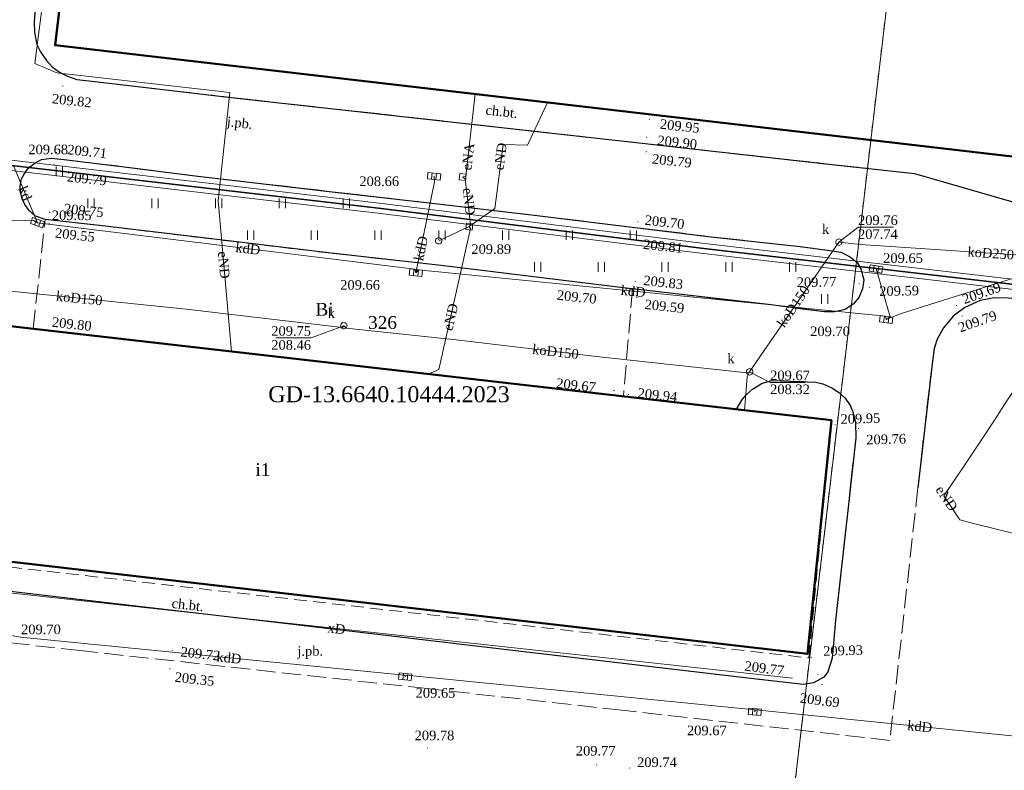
# Model space of a CAD drawing. Extents: x 7414218 to 7427513, y 5544630 to 5555035.
# Tile 19 of 46: x 7419491 to 7419568, y 5549553 to 5549612. Entities that reach past the tile are written whole.
import ezdxf
from ezdxf.enums import TextEntityAlignment as Align

# ---------------------------------------------------------------- set-up
doc = ezdxf.new("R2010")
doc.units = 0
for name, pattern in [('PRZER1-1', [1, 0.5, -0.5]), ('PRZER2-1', [1.5, 1, -0.5]), ('PRZER3-1', [2, 1.5, -0.5])]:
    doc.linetypes.add(name, pattern=pattern)
doc.layers.get('0').update_dxf_attribs({"linetype": 'CONTINUOUS'})
for name, color, linetype, lineweight in [('EGBU', 7, 'CONTINUOUS', 50), ('EGBU_O', 7, 'CONTINUOUS', 50), ('EGDE', 7, 'CONTINUOUS', 18), ('EGDE_O', 7, 'CONTINUOUS', 18), ('GOSRBG_O', 7, 'CONTINUOUS', 18), ('GUPPRZ_O', 7, 'CONTINUOUS', 18), ('OTKC', 7, 'CONTINUOUS', 18), ('OTKC_O', 7, 'CONTINUOUS', 18), ('OTKJ', 7, 'CONTINUOUS', 18), ('OTKJ_O', 7, 'CONTINUOUS', 18), ('OTKK', 7, 'CONTINUOUS', 25), ('OTRS', 7, 'CONTINUOUS', 13), ('OTRS_O', 7, 'CONTINUOUS', 13), ('OTZT', 7, 'CONTINUOUS', 18), ('SULO', 7, 'CONTINUOUS', 35), ('SUNP', 7, 'CONTINUOUS', 18), ('SUNP_O', 7, 'CONTINUOUS', 18), ('SUPK', 7, 'CONTINUOUS', 18)]:
    doc.layers.add(name, color=color, linetype=linetype, lineweight=lineweight)
for name, color, linetype, lineweight, true_color in [('EGUG', 7, 'CONTINUOUS', 18, 0x008000), ('EGUG_O', 7, 'CONTINUOUS', 18, 0x008000), ('SUEP', 1, 'CONTINUOUS', 18, 0xff0000), ('SUEP_O', 1, 'CONTINUOUS', 18, 0xff0000), ('SUKK', 7, 'CONTINUOUS', 18, 0x803300), ('SUKP', 7, 'CONTINUOUS', 18, 0x803300), ('SUKP_O', 7, 'CONTINUOUS', 18, 0x803300), ('SUKS', 7, 'CONTINUOUS', 18, 0x803300), ('SUKS_O', 7, 'CONTINUOUS', 18, 0x803300), ('SUWP', 5, 'CONTINUOUS', 18, 0x0000ff)]:
    doc.layers.add(name, color=color, linetype=linetype, lineweight=lineweight, true_color=true_color)
doc.styles.add('Times New Roman', font='times.ttf')

# ---------------------------------------------------------------- blocks, each defined once
blk = doc.blocks.new('GSPWPS1')
blk.add_hatch(color=0).paths.add_polyline_path([(-0.045, 0), (-0.043467, -0.011647), (-0.038971, -0.0225), (-0.03182, -0.03182), (-0.0225, -0.038971), (-0.011647, -0.043467), (0, -0.045), (0.011647, -0.043467), (0.0225, -0.038971), (0.03182, -0.03182), (0.038971, -0.0225), (0.043467, -0.011647), (0.045, 0), (0.043467, 0.011647), (0.038971, 0.0225), (0.03182, 0.03182), (0.0225, 0.038971), (0.011647, 0.043467), (0, 0.045), (-0.011647, 0.043467), (-0.0225, 0.038971), (-0.03182, 0.03182), (-0.038971, 0.0225), (-0.043467, 0.011647)])
blk = doc.blocks.new('GSSUTR1')
at = {"color": 0}
for points in [[(-0.25666, 0.36165), (-0.25666, -0.38835)], [(0.24334, -0.38835), (0.24334, 0.36165)]]:
    blk.add_lwpolyline(points, dxfattribs=at)
blk = doc.blocks.new('GUPIKP1_1')
at = {"color": 0}
blk.add_lwpolyline([(0, 0.25), (0.064705, 0.241481), (0.125, 0.216506), (0.176777, 0.176777), (0.216506, 0.125), (0.241481, 0.064705), (0.25, 0), (0.241481, -0.064705), (0.216506, -0.125), (0.176777, -0.176777), (0.125, -0.216506), (0.064705, -0.241481), (0, -0.25), (-0.064705, -0.241481), (-0.125, -0.216506), (-0.176777, -0.176777), (-0.216506, -0.125), (-0.241481, -0.064705), (-0.25, 0), (-0.241481, 0.064705), (-0.216506, 0.125), (-0.176777, 0.176777), (-0.125, 0.216506), (-0.064705, 0.241481)], close=True, dxfattribs=at)
blk = doc.blocks.new('GUPIKP1_2')
at = {"color": 0}
blk.add_lwpolyline([(-0.25, -0.25), (0.25, -0.25), (0.25, 0.25), (-0.25, 0.25)], close=True, dxfattribs=at)
blk = doc.blocks.new('GUPKSD1_1')
at = {"color": 0}
blk.add_lwpolyline([(0, 0.25), (0.064705, 0.241481), (0.125, 0.216506), (0.176777, 0.176777), (0.216506, 0.125), (0.241481, 0.064705), (0.25, 0), (0.241481, -0.064705), (0.216506, -0.125), (0.176777, -0.176777), (0.125, -0.216506), (0.064705, -0.241481), (0, -0.25), (-0.064705, -0.241481), (-0.125, -0.216506), (-0.176777, -0.176777), (-0.216506, -0.125), (-0.241481, -0.064705), (-0.25, 0), (-0.241481, 0.064705), (-0.216506, 0.125), (-0.176777, 0.176777), (-0.125, 0.216506), (-0.064705, 0.241481)], close=True, dxfattribs=at)
blk = doc.blocks.new('GUPKKS1')
at = {"color": 0}
blk.add_lwpolyline([(0.5, -0.25), (-0.5, -0.25), (-0.5, 0.25), (0.5, 0.25)], close=True, dxfattribs=at)
for points in [[(-0.175, -0.25), (-0.175, 0.25)], [(0.175, -0.25), (0.175, 0.25)]]:
    blk.add_lwpolyline(points, dxfattribs=at)

msp = doc.modelspace()

# ---------------------------------------------------------------- linework, layer by layer
at = {"layer": 'EGBU', "linetype": 'Continuous', "lineweight": 50, "elevation": 10.18}
for points in [[(7419582.49, 5549618.24), (7419496.22, 5549628.11), (7419494.07, 5549609.98), (7419580.32, 5549599.97)], [(7419468.86, 5549590.44), (7419466.69, 5549572.26), (7419553.04, 5549562.28), (7419554.92, 5549580.59)]]:
    msp.add_lwpolyline(points, close=True, dxfattribs=at)
at = {"layer": 'EGDE', "linetype": 'Continuous', "lineweight": 18, "elevation": 10.22}
for points in [[(7419584.48, 5549588.54), (7419590.93, 5549644.33), (7419562.5, 5549640.55), (7419548.95, 5549525.8), (7419576.9, 5549524.47), (7419583.97, 5549584.15)], [(7419562.5, 5549640.55), (7419487.71, 5549630.61), (7419468.08, 5549529.97), (7419483.43, 5549529.18), (7419523.94, 5549526.59), (7419538.19, 5549526.4), (7419548.95, 5549525.8)]]:
    msp.add_lwpolyline(points, close=True, dxfattribs=at)
at = {"layer": 'EGUG', "linetype": 'PRZER1-1', "lineweight": 18, "elevation": 10.08}
for points in [[(7419576.9, 5549524.47), (7419583.97, 5549584.15), (7419584.48, 5549588.54), (7419590.93, 5549644.33), (7419562.5, 5549640.55), (7419548.95, 5549525.8)], [(7419562.5, 5549640.55), (7419487.71, 5549630.61), (7419468.08, 5549529.97), (7419483.43, 5549529.18), (7419523.94, 5549526.59), (7419538.19, 5549526.4), (7419548.95, 5549525.8)]]:
    msp.add_lwpolyline(points, close=True, dxfattribs=at)
at = {"layer": 'GUPPRZ_O', "linetype": 'Continuous', "lineweight": 13, "elevation": 10.8, "flags": 128}
for points in [[(7419555.51, 5549594.55), (7419557.01, 5549595.725), (7419559.77, 5549595.725)], [(7419516.7, 5549588), (7419514.13, 5549587.045), (7419511.37, 5549587.045)], [(7419548.51, 5549584.39), (7419550.12, 5549583.565), (7419552.88, 5549583.565)]]:
    msp.add_lwpolyline(points, dxfattribs=at)
at = {"layer": 'OTKC', "linetype": 'PRZER2-1', "lineweight": 18, "elevation": 10.18}
for points in [[(7419576.82, 5549595.48), (7419561.43, 5549599.92), (7419554.72, 5549600.67), (7419539.39, 5549602.38), (7419521.07, 5549604.43), (7419507.88, 5549605.89), (7419497.17, 5549607.13), (7419495.77, 5549607.3), (7419495.05, 5549607.57), (7419494.41, 5549607.88), (7419493.83, 5549608.3), (7419493.4, 5549608.8), (7419492.93, 5549609.46), (7419492.64, 5549610.05), (7419492.45, 5549610.99), (7419492.43, 5549611.82), (7419492.59, 5549613.87), (7419493.39, 5549621.28), (7419494.13, 5549629.36), (7419496.77, 5549628.76), (7419507.27, 5549627.66), (7419525.94, 5549625.7), (7419563.79, 5549621.64), (7419575.86, 5549620.44)], [(7419575.74, 5549619.01), (7419496.22, 5549628.11), (7419494.07, 5549609.98), (7419580.32, 5549599.97)], [(7419466.61, 5549571.81), (7419553.16, 5549561.97), (7419554.92, 5549580.59), (7419547.51, 5549581.44), (7419547.53, 5549581.53), (7419547.89, 5549582.16), (7419548.26, 5549582.62), (7419548.74, 5549583.03), (7419549.49, 5549583.5), (7419550.26, 5549583.71), (7419553.04, 5549583.61), (7419553.7, 5549583.58), (7419554.26, 5549583.46), (7419554.96, 5549583.13), (7419555.47, 5549582.8), (7419555.97, 5549582.34), (7419556.37, 5549581.8), (7419556.57, 5549581.33), (7419556.81, 5549580.42), (7419556.83, 5549579.21), (7419556.29, 5549574.24), (7419555.25, 5549564.9), (7419554.99, 5549561.96), (7419554.65, 5549560.88), (7419554.34, 5549560.46), (7419553.53, 5549560.01), (7419552.7, 5549559.89), (7419548.36, 5549560.39), (7419525.51, 5549563.08), (7419511.41, 5549564.75), (7419494.57, 5549566.71), (7419477.91, 5549568.65)]]:
    msp.add_lwpolyline(points, dxfattribs=at)
at = {"layer": 'OTKJ', "linetype": 'PRZER3-1', "lineweight": 18, "elevation": 10.18}
for points in [[(7419492.59, 5549613.87), (7419492.43, 5549611.82), (7419492.45, 5549610.99), (7419492.64, 5549610.05), (7419492.93, 5549609.46), (7419493.4, 5549608.8), (7419493.83, 5549608.3), (7419494.41, 5549607.88), (7419495.05, 5549607.57), (7419495.77, 5549607.3), (7419497.17, 5549607.13), (7419507.88, 5549605.89), (7419521.07, 5549604.43), (7419539.39, 5549602.38), (7419554.72, 5549600.67), (7419561.43, 5549599.92), (7419576.82, 5549595.48)], [(7419487.48, 5549588.31), (7419492.35, 5549587.75), (7419493.28, 5549596.33), (7419493.2, 5549596.34), (7419492.54, 5549596.59), (7419492.03, 5549597.03), (7419491.69, 5549597.51), (7419491.48, 5549597.94), (7419491.35, 5549598.53), (7419491.33, 5549598.94), (7419491.43, 5549599.51), (7419491.64, 5549599.89), (7419491.97, 5549600.37), (7419492.49, 5549600.75), (7419493.01, 5549601.02), (7419493.78, 5549601.14), (7419499.49, 5549600.46), (7419505.26, 5549599.71), (7419510.63, 5549599.1), (7419515.55, 5549598.53), (7419524.06, 5549597.55), (7419532.06, 5549596.61), (7419545.51, 5549594.97), (7419552.47, 5549594.2), (7419555.69, 5549593.77), (7419556.41, 5549593.38), (7419556.93, 5549592.96), (7419557.22, 5549592.47), (7419557.46, 5549591.59), (7419557.37, 5549590.9), (7419557.08, 5549590.21), (7419556.62, 5549589.69), (7419555.99, 5549589.28), (7419555.2, 5549589.1), (7419554.37, 5549589.09), (7419549.99, 5549589.66), (7419539.33, 5549590.9), (7419538.62, 5549582.46), (7419544.87, 5549581.74), (7419547.51, 5549581.44), (7419547.53, 5549581.53), (7419547.89, 5549582.16), (7419548.26, 5549582.62), (7419548.74, 5549583.03), (7419549.49, 5549583.5), (7419550.26, 5549583.71), (7419553.04, 5549583.61), (7419553.7, 5549583.58), (7419554.26, 5549583.46), (7419554.96, 5549583.13), (7419555.47, 5549582.8), (7419555.97, 5549582.34), (7419556.37, 5549581.8), (7419556.57, 5549581.33), (7419556.81, 5549580.42), (7419556.83, 5549579.21), (7419556.29, 5549574.24), (7419555.25, 5549564.9), (7419554.99, 5549561.96), (7419554.65, 5549560.88), (7419554.34, 5549560.46), (7419553.53, 5549560.01), (7419552.7, 5549559.89), (7419548.36, 5549560.39), (7419525.51, 5549563.08), (7419511.41, 5549564.75), (7419494.57, 5549566.71), (7419477.91, 5549568.65)], [(7419568.8, 5549590.16), (7419567.67, 5549590.2), (7419566.58, 5549589.97), (7419565.37, 5549589.44), (7419564.46, 5549588.75), (7419563.72, 5549587.84), (7419563.22, 5549586.96), (7419562.98, 5549586.23), (7419562.81, 5549585.01), (7419561.7, 5549575.31), (7419559.51, 5549555.51), (7419538.49, 5549557.87), (7419523.27, 5549559.56), (7419496.03, 5549562.54), (7419471.86, 5549565.23)]]:
    msp.add_lwpolyline(points, dxfattribs=at)
at = {"layer": 'OTKK', "linetype": 'Continuous', "lineweight": 25, "elevation": 10.18}
for points in [[(7419494.13, 5549629.36), (7419493.39, 5549621.28), (7419492.59, 5549613.87), (7419492.43, 5549611.82), (7419492.45, 5549610.99), (7419492.64, 5549610.05), (7419492.93, 5549609.46), (7419493.4, 5549608.8), (7419493.83, 5549608.3), (7419494.41, 5549607.88), (7419495.05, 5549607.57), (7419495.77, 5549607.3), (7419497.17, 5549607.13), (7419507.88, 5549605.89), (7419521.07, 5549604.43), (7419539.39, 5549602.38), (7419554.72, 5549600.67), (7419561.43, 5549599.92), (7419576.82, 5549595.48), (7419580.81, 5549594.86)], [(7419580.13, 5549588.64), (7419570.82, 5549589.95), (7419568.8, 5549590.16), (7419567.67, 5549590.2), (7419566.58, 5549589.97), (7419565.37, 5549589.44), (7419564.46, 5549588.75), (7419563.72, 5549587.84), (7419563.22, 5549586.96), (7419562.98, 5549586.23), (7419562.81, 5549585.01), (7419561.7, 5549575.31)], [(7419547.51, 5549581.44), (7419547.53, 5549581.53), (7419547.89, 5549582.16), (7419548.26, 5549582.62), (7419548.74, 5549583.03), (7419549.49, 5549583.5), (7419550.26, 5549583.71), (7419553.04, 5549583.61), (7419553.7, 5549583.58), (7419554.26, 5549583.46), (7419554.96, 5549583.13), (7419555.47, 5549582.8), (7419555.97, 5549582.34), (7419556.37, 5549581.8), (7419556.57, 5549581.33), (7419556.81, 5549580.42), (7419556.83, 5549579.21), (7419556.29, 5549574.24), (7419555.25, 5549564.9), (7419554.99, 5549561.96), (7419554.65, 5549560.88), (7419554.34, 5549560.46), (7419553.53, 5549560.01), (7419552.7, 5549559.89), (7419548.36, 5549560.39), (7419525.51, 5549563.08), (7419511.41, 5549564.75), (7419494.57, 5549566.71), (7419477.91, 5549568.65)]]:
    msp.add_lwpolyline(points, dxfattribs=at)
msp.add_lwpolyline([(7419552.47, 5549594.2), (7419554.79, 5549593.91), (7419555.69, 5549593.77), (7419556.41, 5549593.38), (7419556.93, 5549592.96), (7419557.22, 5549592.47), (7419557.46, 5549591.59), (7419557.37, 5549590.9), (7419557.08, 5549590.21), (7419556.62, 5549589.69), (7419555.99, 5549589.28), (7419555.2, 5549589.1), (7419554.37, 5549589.09), (7419549.99, 5549589.66), (7419539.33, 5549590.9), (7419539.04, 5549590.93), (7419524.32, 5549592.73), (7419515.72, 5549593.68), (7419504.37, 5549595.04), (7419497.56, 5549595.86), (7419493.28, 5549596.33), (7419493.2, 5549596.34), (7419492.54, 5549596.59), (7419492.03, 5549597.03), (7419491.69, 5549597.51), (7419491.48, 5549597.94), (7419491.35, 5549598.53), (7419491.33, 5549598.94), (7419491.43, 5549599.51), (7419491.64, 5549599.89), (7419491.97, 5549600.37), (7419492.49, 5549600.75), (7419493.01, 5549601.02), (7419493.78, 5549601.14), (7419495, 5549600.99), (7419499.49, 5549600.46), (7419505.26, 5549599.71), (7419510.63, 5549599.1), (7419515.55, 5549598.53), (7419524.06, 5549597.55), (7419532.06, 5549596.61), (7419545.51, 5549594.97)], close=True, dxfattribs=at)
at = {"layer": 'OTZT', "linetype": 'PRZER2-1', "lineweight": 18, "elevation": 10.1}
msp.add_lwpolyline([(7419552.47, 5549594.2), (7419554.79, 5549593.91), (7419555.69, 5549593.77), (7419556.41, 5549593.38), (7419556.93, 5549592.96), (7419557.22, 5549592.47), (7419557.46, 5549591.59), (7419557.37, 5549590.9), (7419557.08, 5549590.21), (7419556.62, 5549589.69), (7419555.99, 5549589.28), (7419555.2, 5549589.1), (7419554.37, 5549589.09), (7419549.99, 5549589.66), (7419539.33, 5549590.9), (7419539.04, 5549590.93), (7419524.32, 5549592.73), (7419515.72, 5549593.68), (7419504.37, 5549595.04), (7419497.56, 5549595.86), (7419493.28, 5549596.33), (7419493.2, 5549596.34), (7419492.54, 5549596.59), (7419492.03, 5549597.03), (7419491.69, 5549597.51), (7419491.48, 5549597.94), (7419491.35, 5549598.53), (7419491.33, 5549598.94), (7419491.43, 5549599.51), (7419491.64, 5549599.89), (7419491.97, 5549600.37), (7419492.49, 5549600.75), (7419493.01, 5549601.02), (7419493.78, 5549601.14), (7419495, 5549600.99), (7419499.49, 5549600.46), (7419505.26, 5549599.71), (7419510.63, 5549599.1), (7419515.55, 5549598.53), (7419524.06, 5549597.55), (7419532.06, 5549596.61), (7419545.51, 5549594.97)], close=True, dxfattribs=at)
at = {"layer": 'SUEP', "linetype": 'Continuous', "lineweight": 18, "elevation": 10.14}
for points in [[(7419507.9, 5549585.97), (7419506.86, 5549597.78), (7419507.77, 5549606.29), (7419494.21, 5549607.83), (7419492.47, 5549608.54), (7419495.26, 5549630.11), (7419497.38, 5549630.51)], [(7419526.01, 5549599.65), (7419526.26, 5549599.71), (7419527.01, 5549606.16)], [(7419532.66, 5549605.5), (7419531.11, 5549602.16), (7419529.18, 5549602.2), (7419528.54, 5549597.19), (7419526.53, 5549595.77)], [(7419526.53, 5549595.77), (7419526.64, 5549595.95), (7419526.22, 5549599.51), (7419526.01, 5549599.65)], [(7419526.53, 5549595.77), (7419526.63, 5549595.61), (7419524.15, 5549584.58), (7419523.31, 5549584.21)], [(7419526.53, 5549595.77), (7419524.14, 5549594.66)], [(7419582.09, 5549579.02), (7419581.31, 5549576.84), (7419580.28, 5549574.1), (7419578.32, 5549572.95), (7419575.78, 5549571.49), (7419572.48, 5549571.29), (7419571.12, 5549571.25), (7419567.98, 5549572.02), (7419565.97, 5549572.54), (7419565, 5549572.8), (7419563.73, 5549574.66), (7419565.29, 5549576.94), (7419566.52, 5549578.83), (7419567.71, 5549580.61), (7419568.68, 5549582.11), (7419569.29, 5549583.02), (7419570.52, 5549582.62), (7419573.04, 5549581.82), (7419574.62, 5549581.34), (7419577.24, 5549580.53), (7419579.27, 5549579.92), (7419580.9, 5549579.46), (7419581.79, 5549579.17)]]:
    msp.add_lwpolyline(points, dxfattribs=at)
at = {"layer": 'SUKP', "linetype": 'Continuous', "lineweight": 18, "elevation": 10.14}
for points in [[(7419492.69, 5549596.07), (7419490.83, 5549600.49)], [(7419523.77, 5549599.72), (7419523.81, 5549599.29), (7419522.35, 5549592.16)], [(7419492.69, 5549596.07), (7419492.37, 5549596.26), (7419464.23, 5549596.52), (7419461.99, 5549596.63)], [(7419522.35, 5549592.16), (7419522.27, 5549592.43), (7419492.69, 5549596.07)], [(7419559.22, 5549588.48), (7419560.32, 5549588.94), (7419581.83, 5549595.69), (7419582.27, 5549595.69)], [(7419548.51, 5549584.39), (7419549.08, 5549585.23), (7419555.51, 5549594.55)], [(7419555.51, 5549594.55), (7419557.21, 5549594.37), (7419582.67, 5549592.66), (7419582.91, 5549592.39)], [(7419559.22, 5549588.48), (7419559.16, 5549588.75), (7419522.52, 5549592.37), (7419522.35, 5549592.16)], [(7419558.42, 5549592.45), (7419559.53, 5549588.7), (7419559.22, 5549588.48)], [(7419487.06, 5549591.19), (7419487.26, 5549591.04), (7419504.35, 5549589.3), (7419516.59, 5549587.87), (7419516.7, 5549588), (7419516.89, 5549587.81), (7419525.52, 5549586.89), (7419536.52, 5549585.59), (7419548.3, 5549584.32), (7419548.51, 5549584.39)], [(7419548.12, 5549581.37), (7419548.32, 5549583.99), (7419548.51, 5549584.39)], [(7419459.01, 5549567.19), (7419459.54, 5549567.29), (7419490.34, 5549563.77), (7419491.36, 5549563.59), (7419521.46, 5549560.61), (7419521.52, 5549560.5), (7419521.59, 5549560.63), (7419548.91, 5549557.9), (7419548.92, 5549557.75), (7419548.99, 5549557.9), (7419576, 5549555.17), (7419576.07, 5549554.93)]]:
    msp.add_lwpolyline(points, dxfattribs=at)
at = {"layer": 'SULO', "linetype": 'Continuous', "lineweight": 35, "elevation": 10.12}
msp.add_lwpolyline([(7419371.95, 5549607.25), (7419374.34, 5549608.38), (7419374.65, 5549608.54), (7419377.75, 5549609.98), (7419380.89, 5549611.59), (7419381.39, 5549611.63), (7419390.21, 5549611.23), (7419418.22, 5549609.32), (7419425.28, 5549608.61), (7419440.37, 5549607.35), (7419450.47, 5549605.9), (7419462.07, 5549603.69), (7419474.48, 5549602.45), (7419519.42, 5549597.21), (7419544.93, 5549594.06), (7419580.78, 5549589.9), (7419596.52, 5549588), (7419664.56, 5549580.77), (7419685.52, 5549577.94), (7419703.3, 5549575.98)], dxfattribs=at)
at = {"layer": 'SUNP', "linetype": 'Continuous', "lineweight": 18, "elevation": 10.14}
msp.add_lwpolyline([(7419466.96, 5549569.64), (7419551.88, 5549560.37)], dxfattribs=at)
at = {"layer": 'SUWP', "linetype": 'Continuous', "lineweight": 18, "elevation": 10.14}
for points in [[(7419801.567, 5549538.888), (7419797.002, 5549540.027), (7419793.787, 5549540.913), (7419771.838, 5549548.236), (7419770.139, 5549548.919), (7419767.271, 5549549.729), (7419761.227, 5549552.228), (7419756.817, 5549554.158), (7419723.385, 5549567.969), (7419713.725, 5549572.089), (7419703.401, 5549576.371), (7419685.569, 5549578.337), (7419664.608, 5549581.167), (7419596.565, 5549588.397), (7419580.827, 5549590.297), (7419544.978, 5549594.457), (7419519.468, 5549597.607), (7419474.523, 5549602.848), (7419462.127, 5549604.086), (7419450.545, 5549606.293)], [(7419801.373, 5549538.112), (7419796.798, 5549539.253), (7419793.553, 5549540.147), (7419771.562, 5549547.484), (7419769.881, 5549548.161), (7419767.009, 5549548.971), (7419760.913, 5549551.492), (7419756.503, 5549553.422), (7419723.075, 5549567.231), (7419713.415, 5549571.351), (7419703.199, 5549575.589), (7419685.471, 5549577.543), (7419664.512, 5549580.373), (7419596.475, 5549587.603), (7419580.733, 5549589.503), (7419544.882, 5549593.663), (7419519.372, 5549596.813), (7419474.437, 5549602.052), (7419462.013, 5549603.294), (7419450.395, 5549605.507)]]:
    msp.add_lwpolyline(points, dxfattribs=at)

# ---------------------------------------------------------------- block references
at = {"layer": 'OTRS', "linetype": 'Continuous', "lineweight": 13}
for p in [(7419494.67, 5549606.78, 10.08), (7419540.66, 5549604.18, 10.08), (7419540.44, 5549602.78, 10.08), (7419494.17, 5549601.58, 10.08), (7419540.41, 5549601.63, 10.08), (7419493.99, 5549600.65, 10.08), (7419493.64, 5549596.89, 10.08), (7419493.6, 5549596.03, 10.08), (7419539.76, 5549596.15, 10.08), (7419539.66, 5549595.19, 10.08), (7419539.54, 5549591.47, 10.08), (7419557.09, 5549591.28, 10.08), (7419538.75, 5549590.6, 10.08), (7419557.92, 5549591.02, 10.08), (7419539.67, 5549590.22, 10.08), (7419564.73, 5549589.59, 10.08), (7419565.17, 5549588.76, 10.08), (7419493.12, 5549587.68, 10.08), (7419537.88, 5549582.91, 10.08), (7419539.01, 5549582.62, 10.08), (7419555.21, 5549580.24, 10.08), (7419557.05, 5549579.95, 10.08), (7419503.25, 5549562.56, 10.08), (7419553.33, 5549562.01, 10.08), (7419503.07, 5549561.13, 10.08), (7419553.87, 5549560.69, 10.08), (7419554.19, 5549559.88, 10.08), (7419523.26, 5549554.91, 10.08), (7419536.53, 5549553.58, 10.08), (7419539.12, 5549553.34, 10.08)]:
    msp.add_blockref('GSPWPS1', p, dxfattribs=at)
at = {"layer": 'OTZT', "linetype": 'Continuous', "lineweight": 18}
for p in [(7419494.395, 5549600.116, 10.1), (7419496.895, 5549597.616, 10.1), (7419501.895, 5549597.616, 10.1), (7419506.895, 5549597.616, 10.1), (7419511.895, 5549597.616, 10.1), (7419516.895, 5549597.616, 10.1), (7419509.395, 5549595.116, 10.1), (7419514.395, 5549595.116, 10.1), (7419519.395, 5549595.116, 10.1), (7419524.395, 5549595.116, 10.1), (7419529.395, 5549595.116, 10.1), (7419534.395, 5549595.116, 10.1), (7419539.395, 5549595.116, 10.1), (7419531.895, 5549592.616, 10.1), (7419536.895, 5549592.616, 10.1), (7419541.895, 5549592.616, 10.1), (7419546.895, 5549592.616, 10.1), (7419551.895, 5549592.616, 10.1), (7419554.395, 5549590.116, 10.1)]:
    msp.add_blockref('GSSUTR1', p, dxfattribs=at)
at = {"layer": 'SUKK', "linetype": 'Continuous', "lineweight": 18}
for p, rotation in [((7419523.77, 5549599.72, 10.16), 354.232000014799), ((7419492.69, 5549596.07, 10.16), 340.1150004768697), ((7419558.42, 5549592.45, 10.16), 351.3839998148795), ((7419522.35, 5549592.16, 10.16), 354.232000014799), ((7419559.22, 5549588.48, 10.16), 352.5189996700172), ((7419521.52, 5549560.5, 10.16), 354.232000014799), ((7419548.92, 5549557.75, 10.16), 355.4259998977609)]:
    msp.add_blockref('GUPKKS1', p, dxfattribs=dict(at, rotation=rotation))
at = {"layer": 'SUKS', "linetype": 'Continuous', "lineweight": 18}
for p in [(7419555.51, 5549594.55, 10.16), (7419516.7, 5549588, 10.16), (7419548.51, 5549584.39, 10.16)]:
    msp.add_blockref('GUPKSD1_1', p, dxfattribs=at)
at = {"layer": 'SUPK', "linetype": 'Continuous', "lineweight": 18}
for p, rotation in [((7419526.01, 5549599.65, 10.16), 173.1570060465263), ((7419526.53, 5549595.77, 10.16), 174.2319958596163)]:
    msp.add_blockref('GUPIKP1_2', p, dxfattribs=dict(at, rotation=rotation))
msp.add_blockref('GUPIKP1_1', (7419524.14, 5549594.66, 10.16), dxfattribs=at)

# ---------------------------------------------------------------- texts
at = {"layer": 'EGBU_O', "linetype": 'Continuous', "lineweight": 0, "style": 'Times New Roman'}
msp.add_text('i1', height=1, dxfattribs=at).set_placement((7419509.77, 5549576.23, 10.8))
at = {"layer": 'EGDE_O', "linetype": 'Continuous', "lineweight": 0, "style": 'Times New Roman'}
msp.add_text('326', height=1, rotation=360, dxfattribs=at).set_placement((7419519.733, 5549587.758, 10.8), align=Align.CENTER)
at = {"layer": 'EGUG_O', "linetype": 'Continuous', "lineweight": 0, "style": 'Times New Roman'}
msp.add_text('Bi', height=1, rotation=360, dxfattribs=at).set_placement((7419515.187, 5549588.791, 10.8), align=Align.CENTER)
at = {"layer": 'GOSRBG_O', "linetype": 'Continuous', "lineweight": 0, "style": 'Times New Roman'}
msp.add_text('GD-13.6640.10444.2023', height=1.25, dxfattribs=at).set_placement((7419520.24, 5549582.009, 10.8), align=Align.CENTER)
at = {"layer": 'GUPPRZ_O', "linetype": 'Continuous', "lineweight": 0, "style": 'Times New Roman'}
for s, p in [('209.68', (7419491.97, 5549601.44, 10.8)), ('208.66', (7419517.92, 5549598.95, 10.8)), ('209.65', (7419493.81, 5549596.28, 10.8)), ('209.76', (7419557.01, 5549595.898, 10.8)), ('207.74', (7419557.01, 5549594.803, 10.8)), ('209.89', (7419526.7, 5549593.63, 10.8)), ('209.65', (7419558.98, 5549592.93, 10.8)), ('209.66', (7419516.42, 5549590.83, 10.8)), ('209.70', (7419553.26, 5549587.19, 10.8)), ('209.67', (7419550.12, 5549583.738, 10.8)), ('208.32', (7419550.12, 5549582.643, 10.8)), ('209.70', (7419491.4, 5549563.83, 10.8)), ('209.65', (7419522.33, 5549558.85, 10.8)), ('209.67', (7419543.6, 5549555.91, 10.8))]:
    msp.add_text(s, height=0.75, rotation=360, dxfattribs=at).set_placement(p)
for s, p in [('209.75', (7419514.13, 5549587.218, 10.8)), ('208.46', (7419514.13, 5549586.123, 10.8))]:
    msp.add_text(s, height=0.75, rotation=360, dxfattribs=at).set_placement(p, align=Align.RIGHT)
at = {"layer": 'OTKC_O', "linetype": 'Continuous', "lineweight": 0, "style": 'Times New Roman'}
for rotation, p in [(353.615, (7419527.78, 5549604.55, 10.8)), (353.39, (7419503.17, 5549565.9, 10.8))]:
    msp.add_text('ch.bt.', height=0.75, rotation=rotation, dxfattribs=at).set_placement(p)
at = {"layer": 'OTKJ_O', "linetype": 'Continuous', "lineweight": 0, "style": 'Times New Roman'}
for rotation, p in [(353.396, (7419507.5, 5549603.65, 10.8)), (360, (7419513.06, 5549562.14, 10.8))]:
    msp.add_text('j.pb.', height=0.75, rotation=rotation, dxfattribs=at).set_placement(p)
at = {"layer": 'OTRS_O', "linetype": 'Continuous', "lineweight": 0, "style": 'Times New Roman'}
for s, rotation, p in [('209.82', 353.75562, (7419493.79, 5549605.44, 10.8)), ('209.95', 353.79939, (7419541.45, 5549603.45, 10.8)), ('209.90', 353.94558, (7419541.25, 5549602.17, 10.8)), ('209.71', 353.86406, (7419494.99, 5549601.45, 10.8)), ('209.79', 353.89974, (7419540.83, 5549600.72, 10.8)), ('209.79', 353.89974, (7419494.97, 5549599.32, 10.8)), ('209.75', 353.87925, (7419494.73, 5549596.83, 10.8)), ('209.70', 353.89974, (7419540.26, 5549595.92, 10.8)), ('209.55', 353.87441, (7419494.03, 5549594.91, 10.8)), ('209.81', 353.93039, (7419540.14, 5549594.03, 10.8)), ('209.83', 353.76885, (7419540.15, 5549591.2, 10.8)), ('209.77', 1.0125, (7419552.21, 5549591.03, 10.8)), ('209.59', 0.99244, (7419558.68, 5549590.34, 10.8)), ('209.69', 19.43188, (7419565.35, 5549589.69, 10.8)), ('209.70', 353.91509, (7419533.37, 5549590.05, 10.8)), ('209.59', 353.89436, (7419540.25, 5549589.32, 10.8)), ('209.79', 19.35139, (7419565.03, 5549587.47, 10.8)), ('209.80', 353.83748, (7419493.79, 5549587.93, 10.8)), ('209.67', 353.83346, (7419533.32, 5549583.14, 10.8)), ('209.94', 353.94332, (7419539.7, 5549582.37, 10.8)), ('209.95', 1.6886, (7419555.65, 5549580.31, 10.8)), ('209.76', 1.70114, (7419557.67, 5549578.69, 10.8)), ('209.72', 353.67544, (7419503.87, 5549562.09, 10.8)), ('209.93', 1.70961, (7419554.29, 5549562.13, 10.8)), ('209.77', 353.01873, (7419548.08, 5549560.98, 10.8)), ('209.35', 353.65959, (7419503.41, 5549560.11, 10.8)), ('209.69', 352.94603, (7419552.42, 5549558.47, 10.8)), ('209.78', 359.99979, (7419522.25, 5549555.52, 10.8)), ('209.77', 359.99979, (7419534.89, 5549554.32, 10.8)), ('209.74', 359.99979, (7419539.69, 5549553.42, 10.8))]:
    msp.add_text(s, height=0.75, rotation=rotation, dxfattribs=at).set_placement(p)
at = {"layer": 'SUEP_O', "linetype": 'Continuous', "lineweight": 0, "style": 'Times New Roman'}
for s, rotation, p in [('eNA', 83.28999, (7419526.69, 5549600.15, 10.8)), ('eND', 275.165, (7419506.83, 5549593.8, 10.8)), ('eND', 77.36601, (7419525.2, 5549587.56, 10.8))]:
    msp.add_text(s, height=0.75, rotation=rotation, dxfattribs=at).set_placement(p)
for rotation, p in [(82.72, (7419529.347, 5549601.223, 10.8)), (276.72851, (7419526.142, 5549597.696, 10.8)), (304.325, (7419563.651, 5549574.267, 10.8))]:
    msp.add_text('eND', height=0.75, rotation=rotation, dxfattribs=at).set_placement(p, align=Align.CENTER)
at = {"layer": 'SUKP_O', "linetype": 'Continuous', "lineweight": 0, "style": 'Times New Roman'}
for s, rotation, p in [('kd', 292.85, (7419491.15, 5549598.76, 10.8)), ('kdD', 353.367, (7419508.17, 5549593.78, 10.8)), ('kdD', 78.366, (7419522.91, 5549593.03, 10.8)), ('koD250', 355.901, (7419565.57, 5549593.44, 10.8)), ('kdD', 354.355, (7419538.38, 5549590.43, 10.8)), ('koD150', 354.149, (7419494.11, 5549589.97, 10.8)), ('koD150', 353.325, (7419531.44, 5549585.81, 10.8)), ('kdD', 354.355, (7419506.69, 5549561.7, 10.8)), ('kdD', 354.388, (7419560.84, 5549556.32, 10.8))]:
    msp.add_text(s, height=0.75, rotation=rotation, dxfattribs=at).set_placement(p)
msp.add_text('koD150', height=0.75, rotation=55.39799, dxfattribs=at).set_placement((7419552.249, 5549589.305, 10.8), align=Align.CENTER)
at = {"layer": 'SUKS_O', "linetype": 'Continuous', "lineweight": 0, "style": 'Times New Roman'}
for p in [(7419554.19, 5549595.2, 10.8), (7419515.44, 5549588.6, 10.8), (7419546.76, 5549585.06, 10.8)]:
    msp.add_text('k', height=0.75, rotation=360, dxfattribs=at).set_placement(p)
at = {"layer": 'SUNP_O', "linetype": 'Continuous', "lineweight": 0, "style": 'Times New Roman'}
msp.add_text('xD', height=0.75, rotation=353.765, dxfattribs=at).set_placement((7419515.4, 5549563.97, 10.8))

doc.saveas('drawing.dxf')
